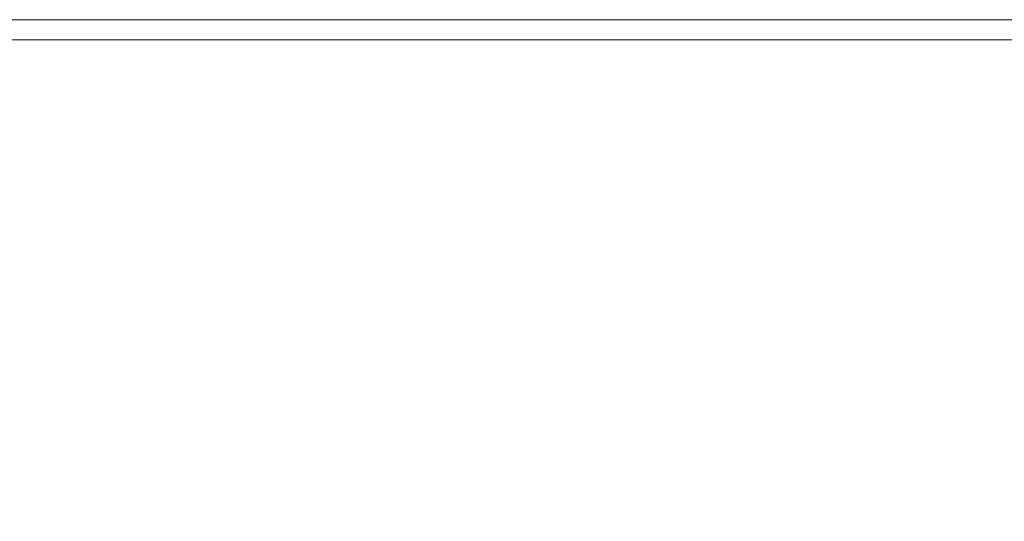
# Model space of a CAD drawing. Header units: feet. Extents: x 7493042 to 7493387, y 5986509 to 5986725.
# Tile 71 of 73: x 7493360.35 to 7493375.02, y 5986533.44 to 5986540.91. Entities that reach past the tile are written whole.
import ezdxf

# ---------------------------------------------------------------- set-up
doc = ezdxf.new("R2010")
doc.units = ezdxf.units.FT
doc.header["$MEASUREMENT"] = 0
doc.layers.add('_k_niewidoczna', color=72, linetype='CONTINUOUS', lineweight=9, plot=False)
doc.layers.add('_k_tabela', color=7, linetype='CONTINUOUS', lineweight=13)
doc.layers.add('_k_wymiar', color=7, linetype='CONTINUOUS', lineweight=13)
doc.styles.add('GENERATED_STYLE_1', font='MS Gothic.ttf')

# ---------------------------------------------------------------- blocks, each defined once
blk = doc.blocks.new('42221')
at = {"layer": '_k_niewidoczna', "color": 1, "lineweight": 20, "insert": (-3.507, -0.137), "char_height": 0.24, "width": 11.63444, "attachment_point": 1, "line_spacing_factor": 1.55, "style": 'GENERATED_STYLE_1', "bg_fill": 2}
blk.add_mtext('\\A1;{\\f@MS Gothic|b0|i0|c238|p49;\\C256;\\P\\pi-0.24,l0.24,t0.24,1.2;^I^I42221\\P\\pi-0.96,l0.96,t0.96,1.2;^I}', dxfattribs=at)

msp = doc.modelspace()

# ---------------------------------------------------------------- linework, layer by layer
at = {"layer": '_k_tabela'}
for points in [[(7493342.984, 5986540.913), (7493384.984, 5986540.913), (7493384.984, 5986511.213), (7493342.984, 5986511.213)], [(7493344.284, 5986540.613), (7493384.684, 5986540.613), (7493384.684, 5986511.513), (7493344.284, 5986511.513)]]:
    msp.add_lwpolyline(points, close=True, dxfattribs=at)

# ---------------------------------------------------------------- next in the draw order: block references
at = {"layer": '_k_wymiar', "xscale": -1, "rotation": 270}
msp.add_blockref('42221', (7493367.3, 5986531.792), dxfattribs=at)

doc.saveas('drawing.dxf')
